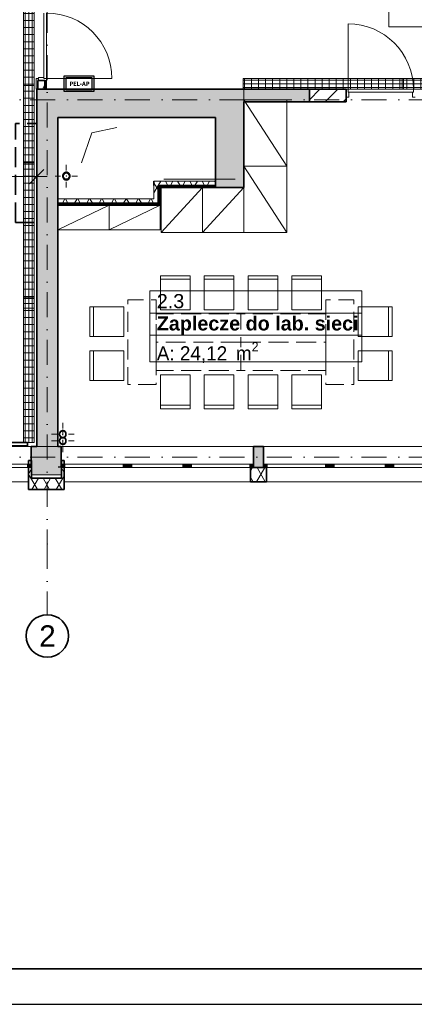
# Model space of a CAD drawing. Header units: millimetres. Extents: x 82175 to 237000, y 24756 to 471700.
# Tile 78 of 256: x 100919 to 106506, y 227292 to 241211. Entities that reach past the tile are written whole.
import ezdxf
from ezdxf.enums import TextEntityAlignment as Align

# ---------------------------------------------------------------- set-up
doc = ezdxf.new("R2010")
doc.units = ezdxf.units.MM
doc.linetypes.add('Krawędzie ukryte', pattern=[3.912222, 2.822222, -1.09])
doc.linetypes.add('Kropki i Kreski', pattern=[6.702778, 3.527778, -1.763889, 0, -1.411111])
for name, color, linetype, lineweight in [('!! kanał podpoaraperowy z gniazdami', 6, 'Continuous', 35), ('#EL-IT', 4, 'Continuous', 35), ('2DE_PRO_Cblf304L', 30, 'Continuous', 15), ('CP_DETAL', 33, 'Continuous', 9), ('CP_FRREF', 251, 'Continuous', 35)]:
    doc.layers.add(name, color=color, linetype=linetype, lineweight=lineweight)
for name, color, linetype in [('#EL - PELAP', 196, 'Continuous'), ('- A - ocieplenie', 8, 'Continuous'), ('- strefy pomieszczeń', 8, 'Continuous'), ('2D - Ogólne', 8, 'Continuous'), ('CP_LINENORM', 253, 'Continuous'), ('Drzwi Archicad', 8, 'Continuous'), ('Instalacje - Went_Klim', 8, 'Continuous'), ('Konstrukcja - Przegroda Strukt.', 8, 'Continuous'), ('Konstrukcja - Siatka mod', 8, 'Continuous'), ('Konstrukcja - Stropy', 8, 'Continuous'), ('Konstrukcja - Ściany działowe', 8, 'Continuous'), ('Konstrukcja - Ściany nośne wew..P', 8, 'Continuous'), ('Konstrukcja - Ściany zewnętrzne', 8, 'Continuous'), ('Okna Archicada', 8, 'Continuous'), ('Opisy - Etykiety', 8, 'Continuous'), ('PIONY INST', 8, 'Continuous'), ('Wnętrze - Umeblowanie', 8, 'Continuous')]:
    doc.layers.add(name, color=color, linetype=linetype)
doc.styles.add('CP_ATTR', font='ARIAL.TTF')
doc.styles.get("Standard").update_dxf_attribs({"font": 'arial.ttf'})
doc.styles.add('STYL_AUTOMATYCZNY_1', font='arial.ttf')
doc.styles.add('STYL_AUTOMATYCZNY_2', font='arial.ttf')
doc.styles.add('STYL_AUTOMATYCZNY_6', font='txt')
pattern_1 = [(60, (-135208.59, 523986.62), (-129.90381, 75), []), (120, (-135208.59, 523986.62), (129.90381, 75), [])]
pattern_2 = [(90, (-3e-14, 0), (-100, 6e-15), [])]

# ---------------------------------------------------------------- blocks, each defined once
blk = doc.blocks.new('16C009C')
blk.add_lwpolyline([(-40, -171), (-404, -171), (-404, 0), (-40, 0)], close=True)
at = {"insert": (-73, -87), "char_height": 60, "width": 184.87, "attachment_point": 6}
blk.add_mtext('\\fTahoma|b1|i0|c238;\\A1;PEL-AP', dxfattribs=at)
blk = doc.blocks.new('pel-ap')
at = {"layer": '#EL - PELAP', "color": 2}
blk.add_lwpolyline([(208, -209), (-210, -209), (-210, 15), (208, 15)], close=True, dxfattribs=at)
at = {"layer": '#EL - PELAP', "color": 2, "rotation": 359.9999999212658}
blk.add_blockref('16C009C', (221, -12), dxfattribs=at)
blk = doc.blocks.new('2Dcblfmark100')
at = {"color": 3}
for p, q in [((-10, -50), (-10, 50)), ((10, -50), (10, 50))]:
    blk.add_line(p, q, dxfattribs=at)
blk = doc.blocks.new('2dcblf_korcf105v_b150_h105_5tuykf4')
at = {"layer": 'CP_DETAL'}
h = blk.add_hatch(dxfattribs=at)
h.set_pattern_fill('_USER', color=256, scale=100, angle=90, style=0, pattern_type=0)
h.set_pattern_definition(pattern_2)
h.paths.add_polyline_path([(0, 75), (11260, 75), (11260, -75), (0, -75)])
for p, q in [((0, -75), (0, 75)), ((0, 75), (11260, 75)), ((11260, -75), (11260, 75)), ((0, -75), (11260, -75))]:
    blk.add_line(p, q)
for p, q in [((11260, 50), (0, 50)), ((0, 0), (11260, 0)), ((11260, -50), (0, -50))]:
    blk.add_line(p, q, dxfattribs=at)
at = {"yscale": 1.5}
for p in [(3000, 0), (6000, 0), (9000, 0)]:
    blk.add_blockref('2Dcblfmark100', p, dxfattribs=at)
at = {"linetype": 'ByBlock', "style": 'CP_ATTR', "flags": 9}
for tag in ['NAME', 'NUMBER', 'GROUP', 'ORDER-NO', 'PRODUCER', 'COUPLERS', 'MOUNTDIST', 'MOUNTINGS', 'OTHER', 'WEIGHT', 'DIVIDER', 'COVER']:
    blk.add_attdef(tag, text='', height=0.00005, dxfattribs=at).set_placement((0, 0), align=Align.MIDDLE_LEFT)
blk = doc.blocks.new('2dcblf_korcf105v_b150_h105_5wj7ur1')
at = {"layer": 'CP_DETAL'}
h = blk.add_hatch(dxfattribs=at)
h.set_pattern_fill('_USER', color=256, scale=100, angle=90, style=0, pattern_type=0)
h.set_pattern_definition(pattern_2)
h.paths.add_polyline_path([(0, 75), (5045, 75), (5045, -75), (0, -75)])
for p, q in [((0, -75), (0, 75)), ((0, 75), (5045, 75)), ((5045, -75), (5045, 75)), ((0, -75), (5045, -75))]:
    blk.add_line(p, q)
for p, q in [((5045, 50), (0, 50)), ((0, 0), (5045, 0)), ((5045, -50), (0, -50))]:
    blk.add_line(p, q, dxfattribs=at)
at = {"yscale": 1.5}
blk.add_blockref('2Dcblfmark100', (3000, 0), dxfattribs=at)
at = {"linetype": 'ByBlock', "style": 'CP_ATTR', "flags": 9}
for tag in ['NAME', 'NUMBER', 'GROUP', 'ORDER-NO', 'PRODUCER', 'COUPLERS', 'MOUNTDIST', 'MOUNTINGS', 'OTHER', 'WEIGHT', 'DIVIDER', 'COVER']:
    blk.add_attdef(tag, text='', height=0.00005, dxfattribs=at).set_placement((0, 0), align=Align.MIDDLE_LEFT)

msp = doc.modelspace()

# ---------------------------------------------------------------- hatches: boundary and pattern name
at = {"layer": '- A - ocieplenie', "linetype": 'Continuous', "lineweight": 13}
h = msp.add_hatch(dxfattribs=at)
h.set_pattern_fill('Izolacja_miękka_0004', color=8, style=0, pattern_type=2)
h.set_pattern_definition(pattern_1)
h.paths.add_polyline_path([(101085, 234729), (101085, 234979), (101045, 234979), (101045, 234729)])
h = msp.add_hatch(dxfattribs=at)
h.set_pattern_fill('Izolacja_miękka_0004', color=8, style=0, pattern_type=2)
h.set_pattern_definition(pattern_1)
h.paths.add_polyline_path([(101550, 234729), (101550, 234979), (101510, 234979), (101510, 234729)])
h = msp.add_hatch(dxfattribs=at)
h.set_pattern_fill('Izolacja_miękka_0004', color=8, style=0, pattern_type=2)
h.set_pattern_definition(pattern_1)
h.paths.add_polyline_path([(104185, 234679), (104415, 234679), (104415, 234879), (104185, 234879)])
h = msp.add_hatch(dxfattribs=at)
h.set_pattern_fill('Izolacja_miękka_0004', color=8, style=0, pattern_type=2)
h.set_pattern_definition(pattern_1)
h.paths.add_polyline_path([(101085, 234729), (101045, 234729), (101045, 234569)])
h = msp.add_hatch(dxfattribs=at)
h.set_pattern_fill('Izolacja_miękka_0004', color=8, style=0, pattern_type=2)
h.set_pattern_definition(pattern_1)
h.paths.add_polyline_path([(101085, 234729), (101045, 234569), (101085, 234569)])
h = msp.add_hatch(dxfattribs=at)
h.set_pattern_fill('Izolacja_miękka_0004', color=8, style=0, pattern_type=2)
h.set_pattern_definition(pattern_1)
h.paths.add_polyline_path([(101085, 234569), (101510, 234569), (101510, 234729), (101085, 234729)])
h = msp.add_hatch(dxfattribs=at)
h.set_pattern_fill('Izolacja_miękka_0004', color=8, style=0, pattern_type=2)
h.set_pattern_definition(pattern_1)
h.paths.add_polyline_path([(101550, 234729), (101510, 234729), (101550, 234569)])
h = msp.add_hatch(dxfattribs=at)
h.set_pattern_fill('Izolacja_miękka_0004', color=8, style=0, pattern_type=2)
h.set_pattern_definition(pattern_1)
h.paths.add_polyline_path([(101510, 234729), (101510, 234569), (101550, 234569)])
at = {"layer": 'Konstrukcja - Ściany działowe', "linetype": 'Continuous', "lineweight": 13}
h = msp.add_hatch(dxfattribs=at)
h.set_pattern_fill('Izolacja_miękka_0004', color=8, style=0, pattern_type=2)
h.set_pattern_definition(pattern_1)
h.paths.add_polyline_path([(101175, 240229), (101275, 240229), (101275, 240353), (101185, 240353), (101175, 240353)])
for points in [[(105020, 240049), (105020, 240229), (104090, 240229), (104090, 240049)], [(103690, 239829), (103690, 238839), (104090, 238839), (104090, 239829)]]:
    msp.add_hatch(color=8, dxfattribs=at).paths.add_polyline_path(points)
h = msp.add_hatch(dxfattribs=at)
h.set_pattern_fill('Bloczki_ceramiczne_0004', color=8, style=0, pattern_type=2)
h.set_pattern_definition([(45, (-135208.59, 523986.62), (-127.27922, 127.27922), [])])
h.paths.add_polyline_path([(105020, 240049), (105540, 240049), (105540, 240229), (105020, 240229)])
h = msp.add_hatch(dxfattribs=at)
h.set_pattern_fill('Izolacja_miękka_0004', color=8, style=0, pattern_type=2)
h.set_pattern_definition(pattern_1)
h.paths.add_polyline_path([(102820, 238869), (102880, 238869), (102820, 238929)])
h = msp.add_hatch(dxfattribs=at)
h.set_pattern_fill('Izolacja_miękka_0004', color=8, style=0, pattern_type=2)
h.set_pattern_definition(pattern_1)
h.paths.add_polyline_path([(102820, 238869), (102820, 238679), (102880, 238679), (102880, 238869)])
h = msp.add_hatch(dxfattribs=at)
h.set_pattern_fill('Izolacja_miękka_0004', color=8, style=0, pattern_type=2)
h.set_pattern_definition(pattern_1)
h.paths.add_polyline_path([(102880, 238869), (103690, 238869), (103690, 238929), (102880, 238929)])
h = msp.add_hatch(dxfattribs=at)
h.set_pattern_fill('Izolacja_miękka_0004', color=8, style=0, pattern_type=2)
h.set_pattern_definition(pattern_1)
h.paths.add_polyline_path([(102820, 238679), (101460, 238679), (101460, 238619), (102820, 238619)])
h = msp.add_hatch(dxfattribs=at)
h.set_pattern_fill('Gips_0004', color=256, style=0, pattern_type=2)
h.set_pattern_definition([(0, (-135208.59, 523986.615), (0, 75), [0, -75])])
h.paths.add_polyline_path([(102880, 238619), (101460, 238619), (101460, 238604), (102880, 238604)])
at = {"layer": 'Konstrukcja - Ściany nośne wew..P', "linetype": 'Continuous', "lineweight": 13}
for points in [[(101460, 239829), (101160, 240229), (101160, 239829)], [(101460, 240229), (101160, 240229), (101460, 239829)], [(101460, 239829), (103690, 239829), (103690, 240229), (101460, 240229)], [(103690, 239829), (104090, 239829), (104090, 240229)], [(103690, 239829), (104090, 240229), (103690, 240229)], [(101160, 239829), (101160, 235179), (101460, 235179), (101460, 239829)]]:
    msp.add_hatch(color=8, dxfattribs=at).paths.add_polyline_path(points)
at = {"layer": 'Konstrukcja - Ściany zewnętrzne', "linetype": 'Continuous', "lineweight": 13}
for color, points in [(8, [(101460, 235179), (101080, 235179), (101080, 234879), (101085, 234879), (101085, 234897), (101460, 234897)]), (8, [(101507, 235179), (101460, 235179), (101460, 234897), (101507, 234897)]), (8, [(104227, 234879), (104372, 234879), (104372, 235179), (104227, 235179)]), (256, [(101460, 234897), (101085, 234897), (101085, 234879), (101460, 234879)]), (8, [(101085, 234777), (101510, 234777), (101510, 234879), (101460, 234879), (101085, 234879)]), (256, [(101460, 234879), (101510, 234879), (101510, 234897), (101460, 234897)])]:
    msp.add_hatch(color=color, dxfattribs=at).paths.add_polyline_path(points)
at = {"layer": 'Okna Archicada', "linetype": 'Continuous', "lineweight": 13}
for points in [[(101080, 234929), (101030, 234929), (101030, 234879), (101080, 234879)], [(101507, 234929), (101507, 234879), (101557, 234879), (101557, 234929)], [(102432, 234879), (102432, 234929), (102382, 234929), (102382, 234879)], [(102432, 234929), (102432, 234879), (102507, 234879), (102507, 234929)], [(103302, 234879), (103302, 234929), (103227, 234929), (103227, 234879)], [(103302, 234929), (103302, 234879), (103352, 234879), (103352, 234929)], [(104227, 234879), (104227, 234929), (104177, 234929), (104177, 234879)], [(104372, 234929), (104372, 234879), (104422, 234879), (104422, 234929)], [(105297, 234879), (105297, 234929), (105247, 234929), (105247, 234879)], [(105297, 234929), (105297, 234879), (105372, 234879), (105372, 234929)], [(106167, 234879), (106167, 234929), (106092, 234929), (106092, 234879)], [(106167, 234929), (106167, 234879), (106217, 234879), (106217, 234929)]]:
    msp.add_hatch(color=8, dxfattribs=at).paths.add_polyline_path(points)
at = {"layer": 'PIONY INST', "linetype": 'Continuous', "lineweight": 13}
h = msp.add_hatch(color=8, dxfattribs=at)
h.paths.add_polyline_path([(101579, 239055, 0.414214), (101524, 239000, 0.414214), (101579, 238945, 0.414214), (101634, 239000, 0.414214)])
h.paths.add_polyline_path([(101579, 239045, -1), (101579, 238955, -1)], flags=0)
h = msp.add_hatch(color=8, dxfattribs=at)
h.paths.add_polyline_path([(101529, 235402, 0.414214), (101479, 235352, 0.414214), (101529, 235302, 0.414214), (101579, 235352, 0.414214)])
h.paths.add_polyline_path([(101529, 235397, -1), (101529, 235307, -1)], flags=0)
h = msp.add_hatch(color=8, dxfattribs=at)
h.paths.add_polyline_path([(101529, 235307, 0.414214), (101479, 235257, 0.414214), (101529, 235207, 0.414214), (101579, 235257, 0.414214)])
h.paths.add_polyline_path([(101529, 235302, -1), (101529, 235212, -1)], flags=0)

# ---------------------------------------------------------------- linework, layer by layer
at = {"layer": '!! kanał podpoaraperowy z gniazdami'}
msp.add_lwpolyline([(101029, 235235), (95623, 235235), (95623, 235185), (101029, 235185)], close=True, dxfattribs=at)
at = {"layer": '- A - ocieplenie', "color": 8, "linetype": 'Continuous', "lineweight": 35, "ltscale": 100}
for p, q in [((101045, 234879), (101045, 234829)), ((101045, 234829), (101045, 234679)), ((101550, 234879), (101550, 234829)), ((101550, 234829), (101550, 234679)), ((104185, 234879), (104185, 234829)), ((104185, 234829), (104185, 234679)), ((104415, 234879), (104415, 234829)), ((104415, 234829), (104415, 234679))]:
    msp.add_line(p, q, dxfattribs=at)
at = {"layer": '- A - ocieplenie', "color": 8, "linetype": 'Continuous', "lineweight": 35, "ltscale": 100, "flags": 128}
for points in [[(101045, 234979), (101045, 234879)], [(101085, 234979), (101045, 234979)], [(101085, 234729), (101085, 234979)], [(101510, 234979), (101550, 234979)], [(101510, 234979), (101510, 234729)], [(101550, 234879), (101550, 234979)], [(104415, 234879), (104185, 234879)], [(101510, 234729), (101085, 234729)], [(101045, 234679), (101045, 234569)], [(101045, 234569), (101550, 234569)], [(101550, 234569), (101550, 234679)], [(104185, 234679), (104415, 234679)]]:
    msp.add_lwpolyline(points, dxfattribs=at)
at = {"layer": '- strefy pomieszczeń', "color": 8, "linetype": 'Continuous', "lineweight": 13, "ltscale": 100}
for p, q in [((102760, 237378), (105765, 237378)), ((102760, 237064), (102760, 237378)), ((105765, 237378), (105765, 237064)), ((105765, 237064), (102760, 237064)), ((102760, 237064), (105765, 237064)), ((102760, 236750), (102760, 237064)), ((105765, 237064), (105765, 236750)), ((105765, 236750), (102760, 236750)), ((102760, 236750), (105765, 236750)), ((102760, 236373), (102760, 236750)), ((105765, 236750), (105765, 236373)), ((105765, 236373), (102760, 236373))]:
    msp.add_line(p, q, dxfattribs=at)
at = {"color": 8, "linetype": 'Continuous', "lineweight": 35, "ltscale": 100, "flags": 128}
for points in [[(105540, 240229), (105020, 240229)], [(105540, 240229), (105540, 240049)], [(105020, 240049), (105540, 240049)]]:
    msp.add_lwpolyline(points, dxfattribs=at)
at = {"layer": '2D - Ogólne', "color": 8, "linetype": 'Continuous', "lineweight": 13, "ltscale": 100}
for p, q in [((104090, 238969), (104090, 239929)), ((102960, 238959), (103970, 238959))]:
    msp.add_line(p, q, dxfattribs=at)
at = {"layer": '2D - Ogólne', "color": 8, "linetype": 'Continuous', "lineweight": 13, "ltscale": 100, "flags": 128}
msp.add_lwpolyline([(102296, 239689), (101941, 239611), (101796, 239189)], dxfattribs=at)
at = {"layer": 'CP_FRREF'}
msp.add_line((83675, 227792), (136675, 227792), dxfattribs=at)
at = {"layer": 'CP_LINENORM', "linetype": 'Continuous'}
msp.add_line((82175, 227292), (137175, 227292), dxfattribs=at)
at = {"layer": 'Drzwi Archicad', "color": 8, "linetype": 'Continuous', "lineweight": 13, "ltscale": 100}
for p, q in [((101260, 240381), (101260, 241305)), ((101300, 241305), (101300, 240381)), ((105568, 240229), (105568, 241153)), ((101260, 240393), (101185, 240393)), ((101185, 240393), (101185, 240353)), ((101260, 240381), (101260, 240393)), ((101150, 240353), (101150, 240378)), ((101185, 240378), (101150, 240378)), ((101185, 240353), (101300, 240353)), ((101300, 240381), (101260, 240381)), ((101300, 240381), (101260, 240381)), ((101300, 240353), (101275, 240353)), ((101300, 240353), (101275, 240353)), ((101300, 240381), (102224, 240381)), ((101300, 240353), (101300, 240381)), ((105540, 240114), (105540, 240229)), ((105540, 240229), (105568, 240229)), ((105580, 240114), (105540, 240114)), ((105568, 240229), (105568, 240189)), ((106492, 240229), (105568, 240229)), ((105568, 240229), (105568, 240189)), ((105568, 240189), (105580, 240189)), ((105568, 240189), (106492, 240189)), ((105580, 240189), (105580, 240114)), ((106480, 240114), (106480, 240189)), ((106480, 240189), (106492, 240189)), ((106520, 240114), (106480, 240114)), ((106492, 240189), (106492, 240229)), ((106492, 240229), (106520, 240229)), ((106492, 240189), (106492, 240229))]:
    msp.add_line(p, q, dxfattribs=at)
at = {"layer": 'Drzwi Archicad', "color": 8, "linetype": 'Continuous', "lineweight": 35, "ltscale": 100}
for p, q in [((101275, 240353), (101185, 240353)), ((101275, 240353), (101185, 240353)), ((105540, 240229), (105540, 240114)), ((105540, 240229), (105540, 240114)), ((105540, 240114), (105540, 240049))]:
    msp.add_line(p, q, dxfattribs=at)
at = {"layer": 'Drzwi Archicad', "color": 8, "linetype": 'Continuous', "lineweight": 13, "ltscale": 100}
for centre in [(101300, 240381), (105568, 240229)]:
    msp.add_arc(centre, 924, 0, 90, dxfattribs=at)
at = {"layer": 'Instalacje - Went_Klim', "color": 8, "linetype": 'Krawędzie ukryte', "lineweight": 35, "ltscale": 100, "flags": 128}
msp.add_lwpolyline([(100860, 238345), (100860, 239745), (101160, 239745), (101160, 238345)], close=True, dxfattribs=at)
at = {"layer": 'Konstrukcja - Przegroda Strukt.', "color": 8, "linetype": 'Continuous', "lineweight": 13, "ltscale": 100}
for p, q in [((101160, 238805), (101160, 239180)), ((101060, 238893), (101260, 239093)), ((100260, 238993), (101160, 238993)), ((101160, 238993), (101310, 238993))]:
    msp.add_line(p, q, dxfattribs=at)
at = {"layer": 'Konstrukcja - Siatka mod', "color": 8, "linetype": 'Kropki i Kreski', "lineweight": 13, "ltscale": 100}
for p, q in [((101310, 250765), (101310, 233800)), ((93022, 240079), (122467, 240079)), ((93022, 235029), (122467, 235029)), ((101310, 233800), (101310, 232800))]:
    msp.add_line(p, q, dxfattribs=at)
at = {"layer": 'Konstrukcja - Siatka mod', "color": 8, "linetype": 'Continuous', "lineweight": 35, "ltscale": 100}
msp.add_circle((101310, 232500), 300, dxfattribs=at)
at = {"layer": 'Konstrukcja - Siatka mod', "color": 8, "linetype": 'Kropki i Kreski', "lineweight": 13, "ltscale": 100}
msp.add_point((101310, 233800), dxfattribs=at)
msp.add_point((101310, 233800), dxfattribs=at)
at = {"layer": 'Konstrukcja - Stropy', "color": 8, "linetype": 'Continuous', "lineweight": 13, "ltscale": 100, "flags": 128}
msp.add_lwpolyline([(107140, 240229), (110439, 240229), (110439, 235179), (122510, 235179), (122510, 247659), (95470, 247659), (95470, 235179), (107140, 235179)], close=True, dxfattribs=at)
at = {"layer": 'Konstrukcja - Ściany działowe', "color": 8, "linetype": 'Continuous', "lineweight": 13, "ltscale": 100}
for p, q in [((101185, 240378), (101150, 240378)), ((101150, 240353), (101150, 240378)), ((101300, 240353), (101275, 240353))]:
    msp.add_line(p, q, dxfattribs=at)
at = {"layer": 'Konstrukcja - Ściany działowe', "color": 8, "linetype": 'Continuous', "lineweight": 35, "ltscale": 100}
for p, q in [((101175, 240353), (101175, 240229)), ((101175, 240353), (101185, 240353)), ((101275, 240353), (101185, 240353)), ((101275, 240229), (101275, 240353)), ((105020, 240229), (105020, 240049)), ((102880, 238869), (102880, 238854)), ((102880, 238869), (103690, 238869)), ((102880, 238869), (102880, 238854)), ((102880, 238679), (102880, 238854)), ((101460, 238619), (102820, 238619)), ((102820, 238619), (102880, 238619)), ((102820, 238619), (102880, 238619)), ((102880, 238619), (102880, 238679))]:
    msp.add_line(p, q, dxfattribs=at)
at = {"layer": 'Konstrukcja - Ściany działowe', "color": 8, "linetype": 'Continuous', "lineweight": 25, "ltscale": 100}
for p, q in [((101185, 240353), (101185, 240378)), ((102895, 238854), (103690, 238854)), ((102895, 238619), (102895, 238854)), ((101460, 238604), (102880, 238604)), ((102880, 238604), (102895, 238604)), ((102895, 238604), (102895, 238619))]:
    msp.add_line(p, q, dxfattribs=at)
at = {"layer": 'Konstrukcja - Ściany działowe', "color": 8, "linetype": 'Continuous', "lineweight": 13, "ltscale": 100, "flags": 128}
for points in [[(101150, 240353), (101150, 240229)], [(101300, 240229), (101275, 240229)], [(103690, 238929), (102820, 238929)], [(102820, 238869), (102820, 238679)], [(103690, 238854), (103690, 238869)], [(103690, 238839), (103690, 238854)], [(102820, 238679), (101460, 238679)], [(101460, 238604), (101460, 238619)], [(101460, 238589), (101460, 238604)], [(102910, 238589), (102895, 238589)]]:
    msp.add_lwpolyline(points, dxfattribs=at)
at = {"layer": 'Konstrukcja - Ściany działowe', "color": 8, "linetype": 'Continuous', "lineweight": 25, "ltscale": 100, "flags": 128}
for points in [[(101300, 240229), (101300, 240353)], [(101175, 240229), (101150, 240229)], [(102910, 238839), (103690, 238839)], [(102910, 238589), (102910, 238839)], [(101460, 238589), (102895, 238589)]]:
    msp.add_lwpolyline(points, dxfattribs=at)
at = {"layer": 'Konstrukcja - Ściany działowe', "color": 8, "linetype": 'Continuous', "lineweight": 35, "ltscale": 100, "flags": 128}
for points in [[(101275, 240229), (101175, 240229)], [(105020, 240229), (104090, 240229)], [(104090, 240049), (104090, 239829)], [(104090, 240049), (105020, 240049)], [(103690, 239829), (103690, 238839)], [(104090, 238839), (104090, 239829)], [(102820, 238929), (102820, 238869)], [(103690, 238869), (103690, 238929)], [(104090, 238839), (103690, 238839)], [(101460, 238619), (101460, 238679)]]:
    msp.add_lwpolyline(points, dxfattribs=at)
at = {"layer": 'Konstrukcja - Ściany nośne wew..P', "color": 8, "linetype": 'Continuous', "lineweight": 35, "ltscale": 100, "flags": 128}
for points in [[(101160, 240229), (101160, 239829)], [(104090, 240229), (101160, 240229)], [(101160, 239829), (101160, 235179)], [(101460, 239829), (103690, 239829)], [(101460, 235179), (101460, 239829)]]:
    msp.add_lwpolyline(points, dxfattribs=at)
at = {"layer": 'Konstrukcja - Ściany nośne wew..P', "color": 8, "linetype": 'Krawędzie ukryte', "lineweight": 20, "ltscale": 100, "flags": 128}
for points in [[(101160, 240229), (101160, 239829)], [(104090, 240229), (101160, 240229)], [(104090, 240229), (104090, 239829)], [(101160, 239829), (101160, 235179)], [(101460, 239829), (103690, 239829)], [(101460, 235179), (101460, 239829)], [(103690, 239829), (103690, 238839)], [(104090, 238839), (104090, 239829)], [(104090, 238839), (103690, 238839)], [(101160, 235179), (101460, 235179)]]:
    msp.add_lwpolyline(points, dxfattribs=at)
at = {"layer": 'Konstrukcja - Ściany zewnętrzne', "color": 8, "linetype": 'Continuous', "lineweight": 35, "ltscale": 100}
for p, q in [((101080, 234929), (101080, 235179)), ((101507, 234929), (101507, 235179)), ((104227, 234929), (104227, 235179)), ((104372, 234929), (104372, 235179)), ((101080, 234879), (101080, 234929)), ((101507, 234879), (101507, 234929)), ((104227, 234879), (104227, 234929)), ((104372, 234879), (104372, 234929))]:
    msp.add_line(p, q, dxfattribs=at)
at = {"layer": 'Konstrukcja - Ściany zewnętrzne', "color": 8, "linetype": 'Continuous', "lineweight": 35, "ltscale": 100, "flags": 128}
for points in [[(101160, 235179), (101080, 235179)], [(101507, 235179), (101460, 235179)], [(104372, 235179), (104227, 235179)], [(101080, 234879), (101085, 234879)], [(104227, 234879), (104372, 234879)]]:
    msp.add_lwpolyline(points, dxfattribs=at)
at = {"layer": 'Konstrukcja - Ściany zewnętrzne', "color": 8, "linetype": 'Continuous', "lineweight": 13, "ltscale": 100, "flags": 128}
msp.add_lwpolyline([(101085, 234879), (101085, 234777), (101510, 234777), (101510, 234879)], dxfattribs=at)
at = {"layer": 'Okna Archicada', "color": 8, "linetype": 'Continuous', "lineweight": 13, "ltscale": 100}
for p, q in [((101080, 235179), (98460, 235179)), ((101507, 235179), (104227, 235179)), ((104372, 235179), (107092, 235179)), ((101080, 234879), (98460, 234879)), ((98495, 234879), (101045, 234879)), ((101030, 234929), (100235, 234929)), ((100235, 234879), (101030, 234879)), ((101080, 234929), (101030, 234929)), ((101030, 234929), (101030, 234879)), ((101030, 234879), (101080, 234879)), ((101507, 234929), (101557, 234929)), ((101507, 234879), (104227, 234879)), ((101557, 234879), (101507, 234879)), ((101550, 234879), (104185, 234879)), ((101557, 234929), (101557, 234879)), ((101557, 234929), (102382, 234929)), ((102382, 234879), (101557, 234879)), ((102382, 234879), (102382, 234929)), ((102382, 234929), (102432, 234929)), ((102432, 234879), (102382, 234879)), ((102432, 234929), (102507, 234929)), ((102507, 234879), (102432, 234879)), ((102507, 234929), (102507, 234879)), ((102507, 234929), (103227, 234929)), ((103227, 234879), (102507, 234879)), ((103227, 234879), (103227, 234929)), ((103227, 234929), (103302, 234929)), ((103302, 234879), (103227, 234879)), ((103302, 234929), (103352, 234929)), ((103352, 234879), (103302, 234879)), ((103352, 234929), (103352, 234879)), ((103352, 234929), (104177, 234929)), ((104177, 234879), (103352, 234879)), ((104177, 234879), (104177, 234929)), ((104177, 234929), (104227, 234929)), ((104227, 234879), (104177, 234879)), ((104372, 234929), (104422, 234929)), ((104372, 234879), (107092, 234879)), ((104422, 234879), (104372, 234879)), ((104415, 234879), (107050, 234879)), ((104422, 234929), (104422, 234879)), ((104422, 234929), (105247, 234929)), ((105247, 234879), (104422, 234879)), ((105247, 234879), (105247, 234929)), ((105247, 234929), (105297, 234929)), ((105297, 234879), (105247, 234879)), ((105297, 234929), (105372, 234929)), ((105372, 234879), (105297, 234879)), ((105372, 234929), (105372, 234879)), ((105372, 234929), (106092, 234929)), ((106092, 234879), (105372, 234879)), ((106092, 234879), (106092, 234929)), ((106092, 234929), (106167, 234929)), ((106167, 234879), (106092, 234879)), ((106167, 234929), (106217, 234929)), ((106217, 234879), (106167, 234879)), ((106217, 234929), (106217, 234879)), ((106217, 234929), (107042, 234929)), ((107042, 234879), (106217, 234879)), ((98495, 234679), (101045, 234679)), ((101550, 234679), (104185, 234679)), ((104415, 234679), (107050, 234679))]:
    msp.add_line(p, q, dxfattribs=at)
at = {"layer": 'Okna Archicada', "color": 8, "linetype": 'Continuous', "lineweight": 35, "ltscale": 100}
for p, q in [((101080, 234929), (101080, 235179)), ((101507, 234929), (101507, 235179)), ((104227, 234929), (104227, 235179)), ((104372, 234929), (104372, 235179)), ((101045, 234879), (101045, 234829)), ((101045, 234829), (101045, 234679)), ((101080, 234879), (101080, 234929)), ((101080, 234879), (101080, 234929)), ((101507, 234879), (101507, 234929)), ((101507, 234879), (101507, 234929)), ((101550, 234879), (101550, 234829)), ((101550, 234829), (101550, 234679)), ((104185, 234879), (104185, 234829)), ((104185, 234829), (104185, 234679)), ((104227, 234879), (104227, 234929)), ((104227, 234879), (104227, 234929)), ((104372, 234879), (104372, 234929)), ((104372, 234879), (104372, 234929)), ((104415, 234879), (104415, 234829)), ((104415, 234829), (104415, 234679))]:
    msp.add_line(p, q, dxfattribs=at)
at = {"layer": 'Opisy - Etykiety', "color": 8, "linetype": 'Continuous', "lineweight": 20, "ltscale": 100}
for p, q in [((106147, 241647), (106147, 241111)), ((106147, 241111), (107179, 241111))]:
    msp.add_line(p, q, dxfattribs=at)
at = {"layer": 'PIONY INST', "color": 8, "linetype": 'Continuous', "lineweight": 0, "ltscale": 100}
for p, q in [((101579, 239080), (101579, 239160)), ((101499, 239000), (101419, 239000)), ((101659, 239000), (101739, 239000)), ((101579, 238920), (101579, 238840)), ((101529, 235432), (101529, 235512)), ((101529, 235337), (101529, 235417)), ((101449, 235352), (101369, 235352)), ((101449, 235257), (101369, 235257)), ((101529, 235272), (101529, 235192)), ((101609, 235352), (101689, 235352)), ((101609, 235257), (101689, 235257)), ((101529, 235177), (101529, 235097))]:
    msp.add_line(p, q, dxfattribs=at)
at = {"layer": 'PIONY INST', "color": 8, "linetype": 'Continuous', "lineweight": 25, "ltscale": 100, "flags": 128}
for points in [[(101579, 239055, 0.414214), (101524, 239000, 0.414214), (101579, 238945, 0.414214), (101634, 239000, 0.414214)], [(101529, 235402, 0.414214), (101479, 235352, 0.414214), (101529, 235302, 0.414214), (101579, 235352, 0.414214)], [(101529, 235307, 0.414214), (101479, 235257, 0.414214), (101529, 235207, 0.414214), (101579, 235257, 0.414214)]]:
    msp.add_lwpolyline(points, format="xyb", close=True, dxfattribs=at)
at = {"layer": 'PIONY INST', "color": 8, "linetype": 'Continuous', "lineweight": 35, "ltscale": 100, "flags": 128}
for points in [[(101579, 239045, -1), (101579, 238955, -1)], [(101529, 235397, -1), (101529, 235307, -1)], [(101529, 235302, -1), (101529, 235212, -1)]]:
    msp.add_lwpolyline(points, format="xyb", close=True, dxfattribs=at)
at = {"layer": 'PIONY INST', "color": 8, "linetype": 'Continuous', "lineweight": 0, "ltscale": 100}
for p in [(101579, 239000), (101529, 235352), (101529, 235257)]:
    msp.add_point(p, dxfattribs=at)
at = {"layer": 'Wnętrze - Umeblowanie', "color": 8, "linetype": 'Continuous', "lineweight": 13, "ltscale": 100}
for p, q in [((104090, 240079), (104703, 239140)), ((104703, 239140), (104090, 239140)), ((104090, 239140), (104703, 238202)), ((103505, 238839), (102920, 238202)), ((103505, 238202), (103505, 238839)), ((104090, 238839), (103505, 238202)), ((102185, 238589), (101460, 238239)), ((102185, 238239), (102185, 238589)), ((102910, 238589), (102185, 238239)), ((103331, 237541), (102911, 237541)), ((103951, 237541), (103531, 237541)), ((104152, 237541), (104572, 237541)), ((104772, 237541), (105192, 237541)), ((101962, 237151), (101962, 236731)), ((106141, 237151), (106141, 236731)), ((101962, 236531), (101962, 236111)), ((106141, 236531), (106141, 236111)), ((103331, 235762), (102911, 235762)), ((103951, 235762), (103531, 235762)), ((104152, 235762), (104572, 235762)), ((104772, 235762), (105192, 235762))]:
    msp.add_line(p, q, dxfattribs=at)
at = {"layer": 'Wnętrze - Umeblowanie', "color": 8, "linetype": 'Continuous', "lineweight": 13, "ltscale": 100, "flags": 128}
for points in [[(104703, 238202), (104703, 240079), (104090, 240079), (104090, 238202)], [(102920, 238202), (104090, 238202), (104090, 238839), (102920, 238839)], [(101460, 238239), (102910, 238239), (102910, 238589), (101460, 238589)], [(103331, 237111), (102911, 237111), (102911, 237591), (103331, 237591)], [(103951, 237111), (103531, 237111), (103531, 237591), (103951, 237591)], [(104152, 237111), (104572, 237111), (104572, 237591), (104152, 237591)], [(104772, 237111), (105192, 237111), (105192, 237591), (104772, 237591)], [(102392, 237151), (102392, 236731), (101912, 236731), (101912, 237151)], [(105711, 237151), (105711, 236731), (106191, 236731), (106191, 237151)], [(102392, 236531), (102392, 236111), (101912, 236111), (101912, 236531)], [(105711, 236531), (105711, 236111), (106191, 236111), (106191, 236531)], [(103331, 236192), (102911, 236192), (102911, 235712), (103331, 235712)], [(103951, 236192), (103531, 236192), (103531, 235712), (103951, 235712)], [(104152, 236192), (104572, 236192), (104572, 235712), (104152, 235712)], [(104772, 236192), (105192, 236192), (105192, 235712), (104772, 235712)]]:
    msp.add_lwpolyline(points, close=True, dxfattribs=at)
at = {"layer": 'Wnętrze - Umeblowanie', "color": 8, "linetype": 'Krawędzie ukryte', "lineweight": 13, "ltscale": 100, "flags": 128}
for points in [[(102851, 237252), (102851, 236052), (102451, 236052), (102451, 237252)], [(105251, 237252), (105251, 236052), (105651, 236052), (105651, 237252)], [(104051, 236652), (102851, 236652), (102851, 237052), (104051, 237052)], [(104051, 236652), (105251, 236652), (105251, 237052), (104051, 237052)], [(104051, 236652), (102851, 236652), (102851, 236252), (104051, 236252)], [(104051, 236652), (105251, 236652), (105251, 236252), (104051, 236252)]]:
    msp.add_lwpolyline(points, close=True, dxfattribs=at)

# ---------------------------------------------------------------- block references
at = {"layer": '#EL-IT', "rotation": 360}
msp.add_blockref('pel-ap', (101759, 240405), dxfattribs=at)
at = {"layer": '2DE_PRO_Cblf304L'}
for name, p, rotation in [('2dcblf_korcf105v_b150_h105_5wj7ur1', (101048, 242180), 270), ('2dcblf_korcf105v_b150_h105_5wj7ur1', (101048, 240280), 270), ('2dcblf_korcf105v_b150_h105_5tuykf4', (115342, 240305), 180)]:
    msp.add_blockref(name, p, dxfattribs=dict(at, rotation=rotation))

# ---------------------------------------------------------------- texts
at = {"layer": '- strefy pomieszczeń', "color": 8, "linetype": 'Continuous', "lineweight": 13, "char_height": 200, "attachment_point": 1}
for s, insert, style in [('\\A1;{\\pql;\\pt0,100;\\fArial|b0|i0|c238|p0;\\W1.000000;2.3\\fArial|b0|i0|c238|p0;\\W1.000000;\\A1{\\H.66x;\\S^  ;}\\fArial|b0|i0|c238|p0;\\W1.000000;\\fArial|b0|i0|c238|p0;\\W1.000000;\\A1{\\H.66x;\\S^  ;}}', (102860, 237333), 'STYL_AUTOMATYCZNY_1'), ('\\A1;{\\pql;\\pt0,100;\\fArial|b1|i0|c238|p0;\\W1.000000;Zaplecze do lab. sieci\\fArial|b1|i0|c238|p0;\\W1.000000;\\A1{\\H.66x;\\S^  ;}\\fArial|b1|i0|c238|p0;\\W1.000000;\\fArial|b1|i0|c238|p0;\\W1.000000;\\A1{\\H.66x;\\S^  ;}}', (102860, 237018), 'STYL_AUTOMATYCZNY_2'), ('\\A1;{\\pql;\\pt0,500;\\fGeneva CE|b0|i0|c0|p0;\\W1.000000;A: 24,12\\fGeneva CE|b0|i0|c0|p0;\\W1.000000;\\A1{\\H.66x;\\S^  ;}\\fGeneva CE|b0|i0|c0|p0;\\W1.000000; m\\fGeneva CE|b0|i0|c0|p0;\\W1.000000;\\A1{\\H.66x;\\S2^  ;}}', (102860, 236653), 'STYL_AUTOMATYCZNY_6')]:
    msp.add_mtext(s, dxfattribs=dict(at, insert=insert, style=style))
at = {"layer": 'Konstrukcja - Siatka mod', "color": 8, "linetype": 'Continuous', "lineweight": 13, "insert": (101196, 232650), "char_height": 300, "attachment_point": 1, "style": 'STYL_AUTOMATYCZNY_1'}
msp.add_mtext('\\A1;{\\pql;\\pt0;\\fArial|b0|i0|c238|p0;\\W1.000000;2}', dxfattribs=at)

doc.saveas('drawing.dxf')
